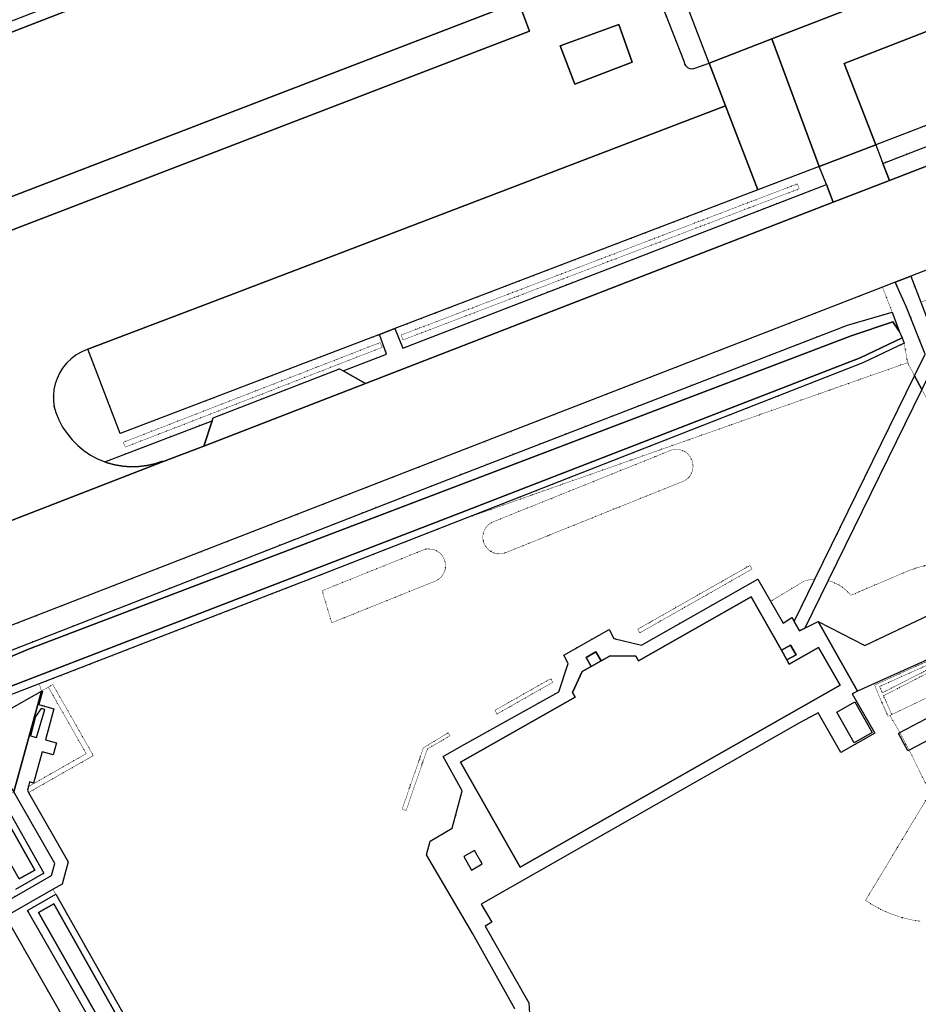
# Model space of a CAD drawing. Header units: millimetres. Extents: x 0 to 1134213, y -536989 to 313336.
# Tile 77 of 86: x 507838 to 594069, y 106746 to 201273. Entities that reach past the tile are written whole.
import ezdxf

# ---------------------------------------------------------------- set-up
doc = ezdxf.new("R2010")
doc.units = ezdxf.units.MM
doc.linetypes.add('DOT', pattern=[6.35, 0, -6.35])
for name, color, linetype in [('ondersteunendwaterdeel_oever_slootkant', 7, 'Continuous'), ('overigbouwwerk_overkapping', 7, 'Continuous'), ('panden', 7, 'Continuous'), ('plustopo_opstal', 10, 'Continuous'), ('terreindeelbegroeid', 7, 'DOT'), ('terreindeelonbegroeid', 7, 'DOT'), ('waterdeel', 4, 'Continuous'), ('wegdeel_opstelplaats', 7, 'Continuous'), ('wegdeel_parkeervlak', 7, 'Continuous'), ('wegdeel_rijbaan', 7, 'Continuous'), ('wegdeel_voetpad', 7, 'Continuous')]:
    doc.layers.add(name, color=color, linetype=linetype)

msp = doc.modelspace()

# ---------------------------------------------------------------- linework, layer by layer
at = {"layer": 'ondersteunendwaterdeel_oever_slootkant'}
for points in [[(500227.7, 138087.4, 0), (547955.7, 156758.4, 0), (587268.7, 171945.4, 0), (591560.7, 173205.4, 0), (592219.7, 171376.4, 0), (591617.7, 172277.4, 0), (587619.7, 170924.4, 0), (548261.7, 155927.4, 0), (508696.7, 140840.4, 0), (500463.7, 137353.4, 0)], [(507791.7, 118782.4, 0), (509277.7, 119629.4, 0), (500678.7, 134844.4, 0), (549140.7, 153541.4, 0), (588483.7, 168808.4, 0), (592515.7, 170738.4, 0), (592721.7, 170204.4, 0), (588754.7, 168340.4, 0), (550582.7, 153382.4, 0), (536420.7, 147860.4, 0), (520524.7, 141704.4, 0), (509707.7, 137515.4, 0), (501644.7, 134393.4, 0)], [(506144.7, 126437.4, 0), (510165.7, 119329.4, 0), (507447.7, 117780.4, 0)]]:
    msp.add_polyline3d(points, dxfattribs=at)
for points in [[(555474.7, 40000.4, 0), (555041.7, 38729.4, 0), (553961.7, 38105.4, 0), (552765.7, 38413.4, 0), (540038.7, 60914.4, 0), (508601.7, 115767.4, 0), (511310.7, 117311.4, 0), (542399.7, 62259.4, 0)], [(553262.7, 38796.4, 0), (554321.7, 38623.4, 0), (554673.7, 39479.4, 0), (541777.7, 61905.4, 0), (511108.7, 116390.4, 0), (509629.7, 115547.4, 0), (540518.7, 61187.4, 0)]]:
    msp.add_polyline3d(points, close=True, dxfattribs=at)
at = {"layer": 'overigbouwwerk_overkapping'}
msp.add_polyline3d([(587915.7, 131846.4, 0), (586235.7, 134801.4, 0), (587970.7, 135787.4, 0), (589650.7, 132831.4, 0)], close=True, dxfattribs=at)
at = {"layer": 'panden'}
for points in [[(604813.7, 215859.4, 0), (607109.7, 209926.4, 0), (580024.7, 199439.4, 0), (574015.7, 197113.4, 0), (571175.7, 204453.4, 0), (570736.7, 205588.4, 0), (570114.7, 207196.4, 0), (571233.7, 207629.4, 0), (577997.7, 210248.4, 0), (602060.7, 219564.4, 0), (603208.7, 220008.4, 0)], [(550320.7, 216858.4, 0), (555336.7, 203906.4, 0), (555695.7, 202979.4, 0), (375006.7, 133539.4, 0), (371379.7, 142991.4, 0), (371659.7, 143099.4, 0), (370648.7, 145734.4, 0), (374274.7, 147129.4, 0), (372732.7, 151136.4, 0), (389806.7, 157692.4, 0), (390822.7, 155051.4, 0), (544716.7, 214686.4, 0), (544114.7, 216297.4, 0), (549697.7, 218467.4, 0)], [(580928.7, 140745.4, 0), (581464.7, 139802.4, 0), (581686.7, 139411.4, 0), (584505.7, 141014.4, 0), (586568.7, 137383.4, 0), (555853.7, 119923.4, 0), (550130.7, 129993.4, 0), (561134.7, 136248.4, 0), (560880.7, 136695.4, 0), (561809.7, 138690.4, 0), (562678.7, 139184.4, 0), (563621.7, 139721.4, 0), (564490.7, 140215.4, 0), (566964.7, 140153.4, 0), (567218.7, 139706.4, 0), (578027.7, 145851.4, 0)]]:
    msp.add_polyline3d(points, close=True, dxfattribs=at)
at = {"layer": 'plustopo_opstal'}
msp.add_polyline3d([(593190.7, 131136.4, 0), (593079.7, 131076.4, 0), (592178.7, 132760.4, 0), (592300.7, 132825.4, 0), (595345.7, 134455.4, 0), (599317.7, 127034.4, 0), (601055.7, 127965.4, 0), (601117.7, 127849.4, 0), (601864.7, 126454.4, 0), (601913.7, 126363.4, 0), (598996.7, 124801.4, 0), (595068.7, 132141.4, 0)], close=True, dxfattribs=at)
at = {"layer": 'terreindeelbegroeid'}
for points in [[(574015.7, 197113.4, 0), (572537.7, 196594.4, 0), (572323.7, 196559.4, 0), (572109.7, 196590.4, 0), (571913.7, 196683.4, 0), (571754.7, 196830.4, 0), (571646.7, 197018.4, 0), (571598.7, 197229.4, 0), (569069.7, 203683.4, 0), (571175.7, 204453.4, 0)], [(598972.7, 190713.4, 0), (590677.7, 187480.4, 0), (589986.7, 189263.4, 0), (598295.7, 192448.4, 0)], [(636472.7, 190385.4, 0), (634373.7, 189645.4, 0), (630636.7, 188220.4, 0), (602352.7, 177433.4, 0), (599288.7, 176044.4, 0), (594298.7, 174143.4, 0), (593340.7, 176658.4, 0), (629584.7, 190742.4, 0), (630600.7, 190911.4, 0), (631624.7, 191025.4, 0), (632652.7, 191085.4, 0), (633682.7, 191090.4, 0), (634908.7, 191024.4, 0)], [(585247.7, 185442.4, 0), (544597.7, 169752.4, 0), (543832.7, 171613.4, 0), (578672.7, 184936.4, 0), (584569.7, 187191.4, 0)], [(544619.7, 170528.4, 0), (544530.7, 170762.4, 0), (544441.7, 170996.4, 0), (582465.7, 185509.4, 0), (582554.7, 185275.4, 0), (582643.7, 185041.4, 0)], [(544530.7, 170762.4, 0), (544619.7, 170528.4, 0), (582643.7, 185041.4, 0), (582554.7, 185275.4, 0), (582465.7, 185509.4, 0), (544441.7, 170996.4, 0)], [(593707.7, 167092.4, 0), (593038.7, 168348.4, 0), (592721.7, 170204.4, 0), (592515.7, 170738.4, 0), (592219.7, 171376.4, 0), (591560.7, 173205.4, 0), (590628.7, 175604.4, 0), (591850.7, 176079.4, 0), (592906.7, 173743.4, 0), (594723.7, 169168.4, 0)], [(538889.7, 167554.4, 0), (538536.7, 167753.4, 0), (526387.7, 163043.4, 0), (526297.7, 162771.4, 0), (516021.7, 158816.4, 0), (515312.7, 159111.4, 0), (514636.7, 159475.4, 0), (513998.7, 159903.4, 0), (513405.7, 160391.4, 0), (512863.7, 160935.4, 0), (512376.7, 161530.4, 0), (511950.7, 162169.4, 0), (511589.7, 162846.4, 0), (511295.7, 163556.4, 0), (511158.7, 164096.4, 0), (511083.7, 164649.4, 0), (511073.7, 165206.4, 0), (511126.7, 165761.4, 0), (511242.7, 166306.4, 0), (511420.7, 166835.4, 0), (511658.7, 167339.4, 0), (511951.7, 167813.4, 0), (512336.7, 168294.4, 0), (512778.7, 168722.4, 0), (513271.7, 169091.4, 0), (513807.7, 169395.4, 0), (514377.7, 169628.4, 0), (517465.7, 161549.4, 0), (542353.7, 171047.4, 0), (543044.7, 169156.4, 0)], [(542620.7, 169814.4, 0), (517962.7, 160233.4, 0), (517871.7, 160466.4, 0), (517781.7, 160699.4, 0), (542439.7, 170280.4, 0), (542529.7, 170047.4, 0)], [(542620.7, 169814.4, 0), (542529.7, 170047.4, 0), (542439.7, 170280.4, 0), (517781.7, 160699.4, 0), (517871.7, 160466.4, 0), (517962.7, 160233.4, 0)], [(593038.7, 168348.4, 0), (550582.7, 153382.4, 0), (588754.7, 168340.4, 0), (592721.7, 170204.4, 0)], [(597981.7, 149418.4, 0), (596997.7, 149318.4, 0), (596020.7, 149164.4, 0), (595053.7, 148957.4, 0), (594099.7, 148697.4, 0), (593160.7, 148386.4, 0), (587599.7, 146014.4, 0), (587241.7, 146403.4, 0), (586838.7, 146744.4, 0), (586394.7, 147031.4, 0), (585918.7, 147261.4, 0), (585417.7, 147428.4, 0), (594403.7, 165785.4, 0), (595133.7, 164414.4, 0)], [(552672.7, 150537.4, 0), (552470.7, 150830.4, 0), (552337.7, 151160.4, 0), (552281.7, 151512.4, 0), (552302.7, 151867.4, 0), (552401.7, 152208.4, 0), (552573.7, 152520.4, 0), (552809.7, 152786.4, 0), (553098.7, 152994.4, 0), (570443.7, 159980.4, 0), (570775.7, 160028.4, 0), (571110.7, 160008.4, 0), (571428.7, 159920.4, 0), (571722.7, 159769.4, 0), (571979.7, 159562.4, 0), (572188.7, 159307.4, 0), (572342.7, 159014.4, 0), (572432.7, 158697.4, 0), (572456.7, 158367.4, 0), (572412.7, 158040.4, 0), (572303.7, 157729.4, 0), (572132.7, 157446.4, 0), (571908.7, 157204.4, 0), (571639.7, 157012.4, 0), (554287.7, 150031.4, 0), (553935.7, 149982.4, 0), (553580.7, 150011.4, 0), (553241.7, 150117.4, 0), (552933.7, 150296.4, 0)], [(553098.7, 152994.4, 0), (552809.7, 152786.4, 0), (552573.7, 152520.4, 0), (552401.7, 152208.4, 0), (552302.7, 151867.4, 0), (552281.7, 151512.4, 0), (552337.7, 151160.4, 0), (552470.7, 150830.4, 0), (552672.7, 150537.4, 0), (552933.7, 150296.4, 0), (553241.7, 150117.4, 0), (553580.7, 150011.4, 0), (553935.7, 149982.4, 0), (554287.7, 150031.4, 0), (571639.7, 157012.4, 0), (571908.7, 157204.4, 0), (572132.7, 157446.4, 0), (572303.7, 157729.4, 0), (572412.7, 158040.4, 0), (572456.7, 158367.4, 0), (572432.7, 158697.4, 0), (572342.7, 159014.4, 0), (572188.7, 159307.4, 0), (571979.7, 159562.4, 0), (571722.7, 159769.4, 0), (571428.7, 159920.4, 0), (571110.7, 160008.4, 0), (570775.7, 160028.4, 0), (570443.7, 159980.4, 0)], [(547379.7, 150443.4, 0), (547709.7, 150347.4, 0), (548011.7, 150184.4, 0), (548271.7, 149960.4, 0), (548478.7, 149686.4, 0), (548622.7, 149375.4, 0), (548696.7, 149040.4, 0), (548698.7, 148697.4, 0), (548627.7, 148361.4, 0), (548486.7, 148048.4, 0), (548282.7, 147772.4, 0), (548024.7, 147545.4, 0), (547724.7, 147379.4, 0), (537783.7, 143375.4, 0), (536849.7, 146449.4, 0), (546697.7, 150416.4, 0), (547037.7, 150466.4, 0)], [(547379.7, 150443.4, 0), (547037.7, 150466.4, 0), (546697.7, 150416.4, 0), (536849.7, 146449.4, 0), (537783.7, 143375.4, 0), (547724.7, 147379.4, 0), (548024.7, 147545.4, 0), (548282.7, 147772.4, 0), (548486.7, 148048.4, 0), (548627.7, 148361.4, 0), (548698.7, 148697.4, 0), (548696.7, 149040.4, 0), (548622.7, 149375.4, 0), (548478.7, 149686.4, 0), (548271.7, 149960.4, 0), (548011.7, 150184.4, 0), (547709.7, 150347.4, 0)], [(598811.7, 145050.4, 0), (598006.7, 144982.4, 0), (597204.7, 144877.4, 0), (596409.7, 144734.4, 0), (588926.7, 141196.4, 0), (584455.7, 143481.4, 0), (583171.7, 142842.4, 0), (585417.7, 147428.4, 0), (585918.7, 147261.4, 0), (586394.7, 147031.4, 0), (586838.7, 146744.4, 0), (587241.7, 146403.4, 0), (587599.7, 146014.4, 0), (593160.7, 148386.4, 0), (594099.7, 148697.4, 0), (595053.7, 148957.4, 0), (596020.7, 149164.4, 0), (596997.7, 149318.4, 0), (597981.7, 149418.4, 0)], [(578116.7, 148531.4, 0), (567335.7, 142404.4, 0), (567236.7, 142578.4, 0), (567137.7, 142752.4, 0), (577918.7, 148879.4, 0), (578017.7, 148705.4, 0)], [(578116.7, 148531.4, 0), (578017.7, 148705.4, 0), (577918.7, 148879.4, 0), (567137.7, 142752.4, 0), (567236.7, 142578.4, 0), (567335.7, 142404.4, 0)], [(582148.7, 143481.4, 0), (581925.7, 143866.4, 0), (581100.7, 143340.4, 0), (579900.7, 145434.4, 0), (583137.7, 147388.4, 0), (583636.7, 147506.4, 0), (584146.7, 147563.4, 0)], [(590348.7, 137256.4, 0), (590610.7, 136648.4, 0), (597410.7, 140127.4, 0), (605310.7, 123446.4, 0), (613953.7, 127860.4, 0), (614029.7, 127730.4, 0), (614105.7, 127600.4, 0), (614097.7, 127596.4, 0), (605172.7, 123038.4, 0), (597272.7, 139719.4, 0), (590730.7, 136373.4, 0), (591525.7, 134563.4, 0), (591527.7, 134557.4, 0), (591344.7, 134477.4, 0), (591161.7, 134397.4, 0), (590308.7, 136339.4, 0), (589876.7, 137395.4, 0), (597226.7, 140724.4, 0), (597325.7, 140574.4, 0), (597410.7, 140424.4, 0)], [(509933.7, 136823.4, 0), (503766.7, 133305.4, 0), (507284.7, 127138.4, 0), (506144.7, 126437.4, 0), (501644.7, 134393.4, 0), (509707.7, 137515.4, 0)], [(508697.7, 127084.4, 0), (508573.7, 127301.4, 0), (508666.7, 127642.4, 0), (514222.7, 130811.4, 0), (510582.7, 137193.4, 0), (510799.7, 137317.4, 0), (511016.7, 137441.4, 0), (514780.7, 130842.4, 0), (514893.7, 130627.4, 0), (514687.7, 130501.4, 0)], [(514222.7, 130811.4, 0), (508666.7, 127642.4, 0), (508790.7, 128095.4, 0), (509176.7, 127989.4, 0), (509993.7, 130979.4, 0), (511054.7, 130689.4, 0), (511371.7, 131847.4, 0), (510310.7, 132137.4, 0), (511128.7, 135128.4, 0), (509681.7, 135523.4, 0), (510030.7, 136796.4, 0), (509933.7, 136823.4, 0), (510582.7, 137193.4, 0)], [(558989.7, 137660.4, 0), (553643.7, 134621.4, 0), (553544.7, 134795.4, 0), (553445.7, 134969.4, 0), (558791.7, 138008.4, 0), (558890.7, 137834.4, 0)], [(558989.7, 137660.4, 0), (558890.7, 137834.4, 0), (558791.7, 138008.4, 0), (553445.7, 134969.4, 0), (553544.7, 134795.4, 0), (553643.7, 134621.4, 0)], [(595226.7, 127050.4, 0), (593190.7, 131136.4, 0), (592300.7, 132825.4, 0), (591344.7, 134477.4, 0), (591527.7, 134557.4, 0), (591525.7, 134563.4, 0), (596842.7, 137111.4, 0), (601378.7, 127950.4, 0), (601117.7, 127849.4, 0), (601864.7, 126454.4, 0), (602074.7, 126624.4, 0), (603460.7, 123898.4, 0), (598232.7, 121017.4, 0)], [(546953.7, 131244.4, 0), (544917.7, 125349.4, 0), (544728.7, 125414.4, 0), (544539.7, 125479.4, 0), (546575.7, 131374.4, 0), (548951.7, 132804.4, 0), (549140.7, 132541.4, 0)], [(544728.7, 125414.4, 0), (544917.7, 125349.4, 0), (546953.7, 131244.4, 0), (549140.7, 132541.4, 0), (548951.7, 132804.4, 0), (546575.7, 131374.4, 0), (544539.7, 125479.4, 0)]]:
    msp.add_polyline3d(points, close=True, dxfattribs=at)
for points in [[(501882.7, 141118.4, 0), (546767.7, 158560.4, 0), (548911.7, 159393.4, 0), (590628.7, 175604.4, 0), (591560.7, 173205.4, 0), (587268.7, 171945.4, 0), (547955.7, 156758.4, 0), (500227.7, 138087.4, 0)], [(542399.7, 62259.4, 0), (511310.7, 117311.4, 0), (511033.7, 117786.4, 0), (511916.7, 118289.4, 0), (512497.7, 120420.4, 0), (508697.7, 127084.4, 0), (514687.7, 130501.4, 0), (514893.7, 130627.4, 0), (514780.7, 130842.4, 0), (511016.7, 137441.4, 0), (510799.7, 137317.4, 0), (510582.7, 137193.4, 0), (509933.7, 136823.4, 0), (509707.7, 137515.4, 0), (520524.7, 141704.4, 0), (536420.7, 147860.4, 0), (550582.7, 153382.4, 0), (593038.7, 168348.4, 0), (593707.7, 167092.4, 0), (584146.7, 147563.4, 0), (583636.7, 147506.4, 0), (583137.7, 147388.4, 0), (579900.7, 145434.4, 0), (578682.7, 147558.4, 0), (567496.7, 141230.4, 0), (564867.7, 141869.4, 0), (564396.7, 142724.4, 0), (560045.7, 140279.4, 0), (560477.7, 139449.4, 0), (559589.7, 136750.4, 0), (550190.7, 131528.4, 0), (548462.7, 130528.4, 0), (550303.7, 127225.4, 0), (549347.7, 123647.4, 0), (547233.7, 122400.4, 0), (546866.7, 121084.4, 0), (551306.7, 113499.4, 0), (555350.7, 106310.4, 0)], [(556762.7, 105879.4, 0), (556703.7, 106877.4, 0), (552491.7, 114233.4, 0), (553129.7, 114626.4, 0), (552129.7, 116352.4, 0), (555081.7, 118060.4, 0), (582734.7, 133796.4, 0), (584114.7, 134552.4, 0), (584458.7, 134741.4, 0), (586630.7, 130919.4, 0), (589882.7, 132768.4, 0), (587738.7, 136539.4, 0), (588224.7, 136805.4, 0), (597202.7, 140848.4, 0)], [(597226.7, 140724.4, 0), (589876.7, 137395.4, 0), (590308.7, 136339.4, 0), (591161.7, 134397.4, 0), (591344.7, 134477.4, 0), (592300.7, 132825.4, 0), (593190.7, 131136.4, 0), (595226.7, 127050.4, 0), (591568.7, 120975.4, 0), (589009.7, 116726.4, 0), (589804.7, 116218.4, 0), (590638.7, 115776.4, 0), (591504.7, 115402.4, 0), (592398.7, 115099.4, 0), (593313.7, 114870.4, 0), (594244.7, 114715.4, 0)], [(597410.7, 140127.4, 0), (590610.7, 136648.4, 0), (590348.7, 137256.4, 0), (597410.7, 140424.4, 0)], [(596842.7, 137111.4, 0), (591525.7, 134563.4, 0), (590730.7, 136373.4, 0), (597272.7, 139719.4, 0)], [(507284.7, 127138.4, 0), (511209.7, 120258.4, 0), (510896.7, 119112.4, 0), (505856.7, 116241.4, 0)], [(594244.7, 114715.4, 0), (593313.7, 114870.4, 0), (592398.7, 115099.4, 0), (591504.7, 115402.4, 0), (590638.7, 115776.4, 0), (589804.7, 116218.4, 0), (589009.7, 116726.4, 0), (591568.7, 120975.4, 0), (595226.7, 127050.4, 0)], [(507447.7, 117780.4, 0), (510165.7, 119329.4, 0), (506144.7, 126437.4, 0)], [(536701.7, 62173.4, 0), (506461.7, 115181.4, 0), (511033.7, 117786.4, 0), (511310.7, 117311.4, 0), (508601.7, 115767.4, 0), (540038.7, 60914.4, 0)]]:
    msp.add_polyline3d(points, dxfattribs=at)
at = {"layer": 'terreindeelonbegroeid'}
for points in [[(510248.7, 135058.4, 0), (509459.7, 132371.4, 0), (508864.7, 132533.4, 0), (509364.7, 134363.4, 0), (509892.7, 135155.4, 0)], [(552228.7, 120224.4, 0), (551185.7, 119631.4, 0), (550444.7, 120935.4, 0), (551487.7, 121528.4, 0)]]:
    msp.add_polyline3d(points, close=True, dxfattribs=at)
at = {"layer": 'waterdeel'}
for points in [[(592219.7, 171376.4, 0), (592515.7, 170738.4, 0), (588483.7, 168808.4, 0), (549140.7, 153541.4, 0), (500678.7, 134844.4, 0), (509277.7, 119629.4, 0), (507791.7, 118782.4, 0), (499322.7, 133681.4, 0), (499208.7, 134151.4, 0), (499161.7, 134721.4, 0), (499205.7, 135245.4, 0), (499308.7, 135683.4, 0), (499462.7, 136091.4, 0), (499738.7, 136582.4, 0), (500051.7, 136976.4, 0), (500463.7, 137353.4, 0), (508696.7, 140840.4, 0), (548261.7, 155927.4, 0), (587619.7, 170924.4, 0), (591617.7, 172277.4, 0)], [(553262.7, 38796.4, 0), (540518.7, 61187.4, 0), (509629.7, 115547.4, 0), (511108.7, 116390.4, 0), (541777.7, 61905.4, 0), (554673.7, 39479.4, 0), (554321.7, 38623.4, 0)]]:
    msp.add_polyline3d(points, close=True, dxfattribs=at)
at = {"layer": 'wegdeel_opstelplaats'}
for points in [[(375006.7, 133539.4, 0), (555695.7, 202979.4, 0), (556771.7, 200179.4, 0), (376082.7, 130739.4, 0)], [(561104.7, 195091.4, 0), (559708.7, 198748.4, 0), (565322.7, 200796.4, 0), (566612.7, 197198.4, 0)]]:
    msp.add_polyline3d(points, close=True, dxfattribs=at)
at = {"layer": 'wegdeel_parkeervlak'}
for points in [[(598295.7, 192448.4, 0), (589986.7, 189263.4, 0), (586967.7, 197052.4, 0), (597579.7, 201185.4, 0), (597205.7, 200946.4, 0), (596875.7, 200648.4, 0), (596599.7, 200300.4, 0), (596385.7, 199910.4, 0), (596239.7, 199491.4, 0), (596164.7, 199053.4, 0), (596162.7, 198609.4, 0), (596235.7, 198170.4, 0)], [(584569.7, 187191.4, 0), (578672.7, 184936.4, 0), (575582.7, 193015.4, 0), (574015.7, 197113.4, 0), (580024.7, 199439.4, 0)], [(578672.7, 184936.4, 0), (543832.7, 171613.4, 0), (542353.7, 171047.4, 0), (517465.7, 161549.4, 0), (514377.7, 169628.4, 0), (525264.7, 173784.4, 0), (539266.7, 179128.4, 0), (575582.7, 193015.4, 0)], [(538889.7, 167554.4, 0), (541017.7, 166355.4, 0), (525492.7, 160337.4, 0), (526297.7, 162771.4, 0), (526387.7, 163043.4, 0), (538536.7, 167753.4, 0)]]:
    msp.add_polyline3d(points, close=True, dxfattribs=at)
at = {"layer": 'wegdeel_rijbaan'}
for points in [[(610937.7, 206420.4, 0), (606000.7, 204490.4, 0), (597988.7, 201359.4, 0), (597579.7, 201185.4, 0), (586967.7, 197052.4, 0), (589986.7, 189263.4, 0), (584569.7, 187191.4, 0), (580024.7, 199439.4, 0), (607109.7, 209926.4, 0), (604813.7, 215859.4, 0), (605652.7, 216185.4, 0), (608296.7, 217213.4, 0), (612427.7, 207002.4, 0)], [(561104.7, 195091.4, 0), (566612.7, 197198.4, 0), (565322.7, 200796.4, 0), (559708.7, 198748.4, 0)], [(590677.7, 187480.4, 0), (591309.7, 185849.4, 0), (585901.7, 183753.4, 0), (585247.7, 185442.4, 0), (584569.7, 187191.4, 0), (589986.7, 189263.4, 0)]]:
    msp.add_polyline3d(points, close=True, dxfattribs=at)
for points in [[(569069.7, 203683.4, 0), (571598.7, 197229.4, 0), (571646.7, 197018.4, 0), (571754.7, 196830.4, 0), (571913.7, 196683.4, 0), (572109.7, 196590.4, 0), (572323.7, 196559.4, 0), (572537.7, 196594.4, 0), (574015.7, 197113.4, 0), (575582.7, 193015.4, 0), (539266.7, 179128.4, 0), (525264.7, 173784.4, 0), (514377.7, 169628.4, 0), (513807.7, 169395.4, 0), (513271.7, 169091.4, 0), (512778.7, 168722.4, 0), (512336.7, 168294.4, 0), (511951.7, 167813.4, 0), (511658.7, 167339.4, 0), (511420.7, 166835.4, 0), (511242.7, 166306.4, 0), (511126.7, 165761.4, 0), (511073.7, 165206.4, 0), (511083.7, 164649.4, 0), (511158.7, 164096.4, 0), (511295.7, 163556.4, 0), (511589.7, 162846.4, 0), (511950.7, 162169.4, 0), (512376.7, 161530.4, 0), (512863.7, 160935.4, 0), (513405.7, 160391.4, 0), (513998.7, 159903.4, 0), (514636.7, 159475.4, 0), (515312.7, 159111.4, 0), (516021.7, 158816.4, 0), (516238.7, 158741.4, 0), (516981.7, 158536.4, 0), (517741.7, 158406.4, 0), (518510.7, 158350.4, 0), (519280.7, 158371.4, 0), (520045.7, 158466.4, 0), (520797.7, 158637.4, 0), (521528.7, 158880.4, 0), (521555.7, 158811.4, 0), (501179.7, 150913.4, 0)], [(376082.7, 130739.4, 0), (556771.7, 200179.4, 0), (555695.7, 202979.4, 0)], [(501179.7, 150913.4, 0), (521555.7, 158811.4, 0), (525492.7, 160337.4, 0), (541017.7, 166355.4, 0), (585901.7, 183753.4, 0), (591309.7, 185849.4, 0), (623332.7, 198261.4, 0), (624549.7, 198810.4, 0), (625740.7, 199414.4, 0), (626108.7, 199639.4, 0), (626450.7, 199901.4, 0), (626762.7, 200199.4, 0), (627041.7, 200528.4, 0), (628242.7, 202068.4, 0)], [(629584.7, 190742.4, 0), (593340.7, 176658.4, 0), (591850.7, 176079.4, 0), (590628.7, 175604.4, 0), (548911.7, 159393.4, 0), (546767.7, 158560.4, 0), (501882.7, 141118.4, 0)], [(583783.7, -31226.6, 0), (567217.7, -2011.6, 0), (561833.7, 7688.4, 0), (532165.7, 59304.4, 0), (492185.7, 128746.4, 0), (497289.7, 131258.4, 0), (505856.7, 116241.4, 0), (506461.7, 115181.4, 0), (536701.7, 62173.4, 0), (538063.7, 59786.4, 0), (549918.7, 39005.4, 0), (556395.7, 27710.4, 0), (593839.7, -37999.6, 0)]]:
    msp.add_polyline3d(points, dxfattribs=at)
at = {"layer": 'wegdeel_voetpad'}
for points in [[(367835.7, 150473.4, 0), (390381.7, 158984.4, 0), (391090.7, 157139.4, 0), (395200.7, 158721.4, 0), (395504.7, 157938.4, 0), (543434.7, 215261.4, 0), (542753.7, 216781.4, 0), (549377.7, 219328.4, 0), (549697.7, 218467.4, 0), (544114.7, 216297.4, 0), (544716.7, 214686.4, 0), (390822.7, 155051.4, 0), (389806.7, 157692.4, 0), (372732.7, 151136.4, 0)], [(555350.7, 106310.4, 0), (551306.7, 113499.4, 0), (546866.7, 121084.4, 0), (547233.7, 122400.4, 0), (549347.7, 123647.4, 0), (550303.7, 127225.4, 0), (548462.7, 130528.4, 0), (550190.7, 131528.4, 0), (559589.7, 136750.4, 0), (560477.7, 139449.4, 0), (560045.7, 140279.4, 0), (564396.7, 142724.4, 0), (564867.7, 141869.4, 0), (567496.7, 141230.4, 0), (578682.7, 147558.4, 0), (579900.7, 145434.4, 0), (581100.7, 143340.4, 0), (581925.7, 143866.4, 0), (582148.7, 143481.4, 0), (582664.7, 142589.4, 0), (583171.7, 142842.4, 0), (584455.7, 143481.4, 0), (588224.7, 136805.4, 0), (587738.7, 136539.4, 0), (589882.7, 132768.4, 0), (586630.7, 130919.4, 0), (584458.7, 134741.4, 0), (584114.7, 134552.4, 0), (582734.7, 133796.4, 0), (555081.7, 118060.4, 0), (552129.7, 116352.4, 0), (553129.7, 114626.4, 0), (552491.7, 114233.4, 0), (556703.7, 106877.4, 0), (556762.7, 105879.4, 0)]]:
    msp.add_polyline3d(points, dxfattribs=at)
for points in [[(591309.7, 185849.4, 0), (590677.7, 187480.4, 0), (598972.7, 190713.4, 0), (628242.7, 202068.4, 0), (627041.7, 200528.4, 0), (626762.7, 200199.4, 0), (626450.7, 199901.4, 0), (626108.7, 199639.4, 0), (625740.7, 199414.4, 0), (624549.7, 198810.4, 0), (623332.7, 198261.4, 0)], [(585901.7, 183753.4, 0), (541017.7, 166355.4, 0), (538889.7, 167554.4, 0), (543044.7, 169156.4, 0), (542353.7, 171047.4, 0), (543832.7, 171613.4, 0), (544597.7, 169752.4, 0), (585247.7, 185442.4, 0)], [(594298.7, 174143.4, 0), (595356.7, 171365.4, 0), (596477.7, 168424.4, 0), (608106.7, 146485.4, 0), (607705.7, 145941.4, 0), (607337.7, 145373.4, 0), (605813.7, 148247.4, 0), (595418.7, 167858.4, 0), (594403.7, 165785.4, 0), (593707.7, 167092.4, 0), (594723.7, 169168.4, 0), (592906.7, 173743.4, 0), (591850.7, 176079.4, 0), (593340.7, 176658.4, 0)], [(594403.7, 165785.4, 0), (585417.7, 147428.4, 0), (583171.7, 142842.4, 0), (582664.7, 142589.4, 0), (582148.7, 143481.4, 0), (584146.7, 147563.4, 0), (593707.7, 167092.4, 0)], [(525492.7, 160337.4, 0), (521555.7, 158811.4, 0), (521528.7, 158880.4, 0), (520797.7, 158637.4, 0), (520045.7, 158466.4, 0), (519280.7, 158371.4, 0), (518510.7, 158350.4, 0), (517741.7, 158406.4, 0), (516981.7, 158536.4, 0), (516238.7, 158741.4, 0), (516021.7, 158816.4, 0), (526297.7, 162771.4, 0)], [(578027.7, 145851.4, 0), (567218.7, 139706.4, 0), (566964.7, 140153.4, 0), (564490.7, 140215.4, 0), (563621.7, 139721.4, 0), (563127.7, 140590.4, 0), (562184.7, 140054.4, 0), (562678.7, 139184.4, 0), (561809.7, 138690.4, 0), (560880.7, 136695.4, 0), (561134.7, 136248.4, 0), (550130.7, 129993.4, 0), (555853.7, 119923.4, 0), (586568.7, 137383.4, 0), (584505.7, 141014.4, 0), (581686.7, 139411.4, 0), (581464.7, 139802.4, 0), (582333.7, 140297.4, 0), (581797.7, 141239.4, 0), (580928.7, 140745.4, 0)], [(606526.7, 143730.4, 0), (605010.7, 140065.4, 0), (604080.7, 140419.4, 0), (603125.7, 140702.4, 0), (602152.7, 140912.4, 0), (601165.7, 141049.4, 0), (600172.7, 141111.4, 0), (599176.7, 141098.4, 0), (598184.7, 141010.4, 0), (597202.7, 140848.4, 0), (588224.7, 136805.4, 0), (584455.7, 143481.4, 0), (588926.7, 141196.4, 0), (596409.7, 144734.4, 0), (597204.7, 144877.4, 0), (598006.7, 144982.4, 0), (598811.7, 145050.4, 0), (599961.7, 145080.4, 0), (600972.7, 145043.4, 0), (601980.7, 144947.4, 0), (602980.7, 144792.4, 0), (603970.7, 144578.4, 0), (604945.7, 144307.4, 0), (605902.7, 143979.4, 0)], [(581464.7, 139802.4, 0), (580928.7, 140745.4, 0), (581797.7, 141239.4, 0), (582333.7, 140297.4, 0)], [(563621.7, 139721.4, 0), (562678.7, 139184.4, 0), (562184.7, 140054.4, 0), (563127.7, 140590.4, 0)], [(507284.7, 127138.4, 0), (503766.7, 133305.4, 0), (509933.7, 136823.4, 0)], [(509681.7, 135523.4, 0), (511128.7, 135128.4, 0), (510310.7, 132137.4, 0), (511371.7, 131847.4, 0), (511054.7, 130689.4, 0), (509993.7, 130979.4, 0), (509176.7, 127989.4, 0), (508790.7, 128095.4, 0), (508666.7, 127642.4, 0), (508573.7, 127301.4, 0), (508697.7, 127084.4, 0), (512497.7, 120420.4, 0), (511916.7, 118289.4, 0), (511033.7, 117786.4, 0), (506461.7, 115181.4, 0), (505856.7, 116241.4, 0), (510896.7, 119112.4, 0), (511209.7, 120258.4, 0), (507284.7, 127138.4, 0), (509933.7, 136823.4, 0), (510030.7, 136796.4, 0)], [(508864.7, 132533.4, 0), (509459.7, 132371.4, 0), (510248.7, 135058.4, 0), (509892.7, 135155.4, 0), (509364.7, 134363.4, 0)], [(552228.7, 120224.4, 0), (551487.7, 121528.4, 0), (550444.7, 120935.4, 0), (551185.7, 119631.4, 0)]]:
    msp.add_polyline3d(points, close=True, dxfattribs=at)

doc.saveas('drawing.dxf')
